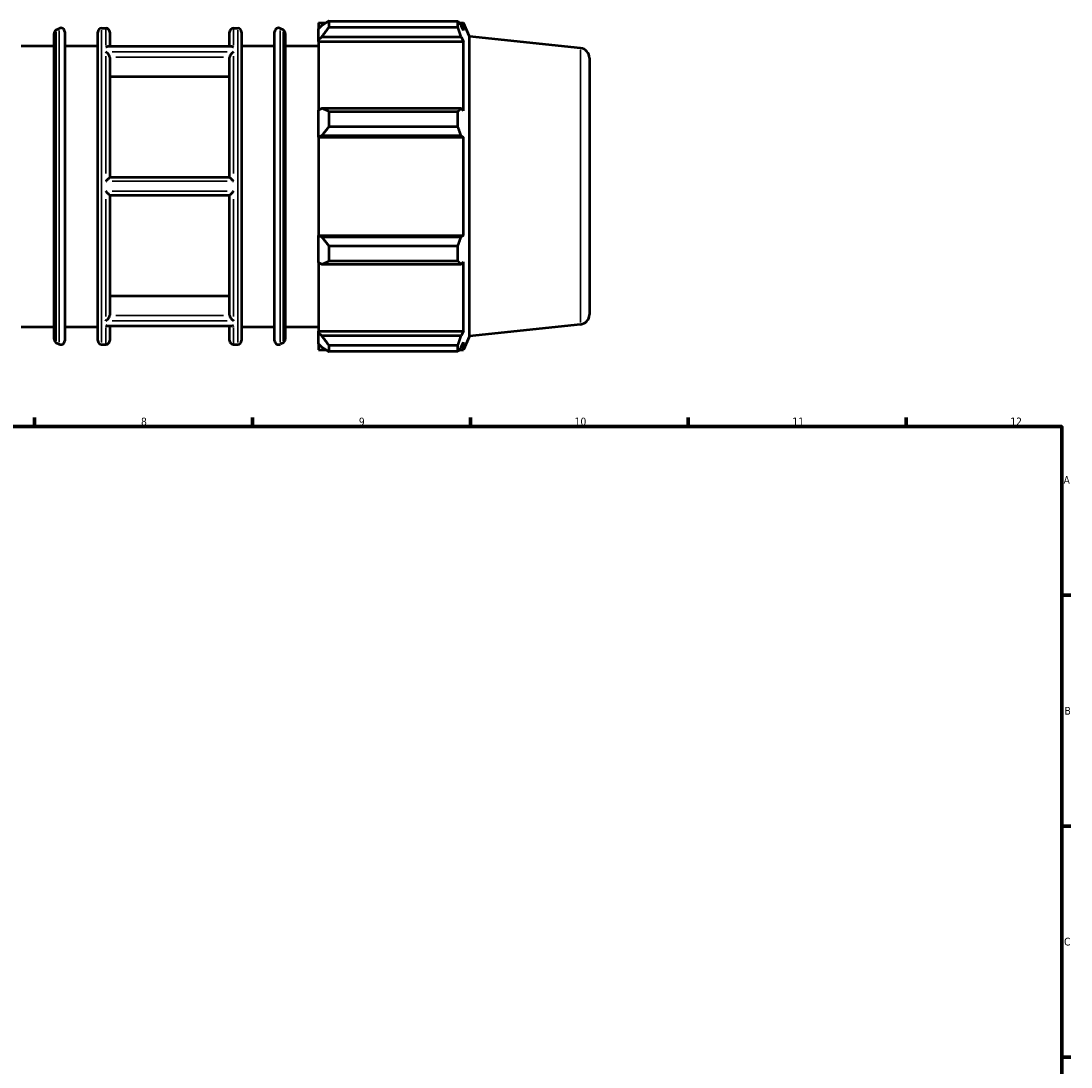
# Model space of a CAD drawing. Header units: millimetres. Extents: x -340 to 1231, y -43 to 838.
# Tile 7 of 9: x 486 to 824, y 368 to 704. Entities that reach past the tile are written whole.
import ezdxf

# ---------------------------------------------------------------- set-up
doc = ezdxf.new("R2010")
doc.units = ezdxf.units.MM
for name, color, linetype, lineweight in [('Border (ISO)', 7, 'Continuous', 70), ('Visible (ISO)', 7, 'Continuous', 50), ('Visible Narrow (ISO)', 7, 'Continuous', 35)]:
    doc.layers.add(name, color=color, linetype=linetype, lineweight=lineweight)
doc.styles.add('Note Text (ISO)', font='tahoma.ttf')

# ---------------------------------------------------------------- blocks, each defined once
blk = doc.blocks.new('Borders Default Border')
at = {"layer": 'Border (ISO)'}
for p, q in [((490.58, 574), (490.58, 576.9)), ((560.67, 574), (560.67, 576.9)), ((630.75, 574), (630.75, 576.9)), ((700.83, 574), (700.83, 576.9)), ((770.92, 574), (770.92, 576.9)), ((821, 519.75), (823.9, 519.75)), ((821, 445.5), (823.9, 445.5)), ((821, 371.25), (823.9, 371.25))]:
    blk.add_line(p, q, dxfattribs=at)
at = {"layer": 'Border (ISO)', "flags": 128}
blk.add_lwpolyline([(20, 20), (20, 574), (821, 574), (821, 20), (20, 20)], dxfattribs=at)
at = {"layer": 'Border (ISO)', "color": 232, "true_color": 0xca0064, "char_height": 2.5, "attachment_point": 7, "style": 'Note Text (ISO)'}
for s, insert in [('8', (524.81, 574.34)), ('9', (594.88, 574.35)), ('10', (664.29, 574.35)), ('11', (734.37, 574.4)), ('12', (804.46, 574.4)), ('A', (821.59, 555.62)), ('B', (821.89, 481.37)), ('C', (821.73, 407.08))]:
    blk.add_mtext(s, dxfattribs=dict(at, insert=insert))

msp = doc.modelspace()

# ---------------------------------------------------------------- linework, layer by layer
at = {"layer": 'Visible (ISO)'}
for p, q in [((581.86, 703.837), (581.86, 701.943)), ((581.86, 703.837), (584.265, 703.837)), ((582.99, 703.021), (581.86, 701.943)), ((585.25, 704.454), (585.25, 702.411)), ((585.25, 704.454), (626.744, 704.454)), ((626.744, 702.411), (626.744, 704.454)), ((627.182, 703.837), (628.505, 703.837)), ((628.505, 701.405), (627.75, 703.021)), ((628.505, 701.405), (628.505, 703.837)), ((630.46, 699.446), (628.505, 703.837)), ((496.866, 602.096), (496.866, 700.487)), ((497.545, 701.605), (498.447, 702.074)), ((500.288, 700.956), (500.288, 601.627)), ((510.888, 601.702), (510.888, 700.882)), ((512.148, 702.142), (513.486, 702.142)), ((514.746, 700.882), (514.746, 696.259)), ((553.317, 696.259), (553.317, 700.882)), ((554.577, 702.142), (555.914, 702.142)), ((557.174, 700.882), (557.174, 601.702)), ((567.774, 601.627), (567.774, 700.956)), ((570.518, 701.605), (569.615, 702.074)), ((571.197, 700.487), (571.197, 602.096)), ((581.86, 698.401), (581.86, 701.943)), ((581.86, 698.401), (582.99, 699.403)), ((582.99, 699.403), (627.75, 699.403)), ((626.744, 702.411), (585.25, 702.411)), ((627.75, 699.403), (628.505, 697.9)), ((630.46, 603.138), (630.46, 699.446)), ((666.21, 695.688), (630.46, 699.446)), ((486.203, 696.492), (496.866, 696.492)), ((500.288, 696.492), (510.888, 696.492)), ((553.988, 696.259), (514.074, 696.259)), ((557.174, 696.492), (567.774, 696.492)), ((571.197, 696.492), (581.86, 696.492)), ((581.86, 697.9), (581.86, 698.401)), ((581.86, 697.9), (581.86, 675.815)), ((581.86, 697.9), (628.505, 697.9)), ((628.505, 675.554), (628.505, 697.9)), ((514.746, 692.755), (514.746, 654.117)), ((553.317, 654.117), (553.317, 692.755)), ((669.031, 692.555), (669.031, 610.028)), ((553.317, 686.495), (514.746, 686.495)), ((582.99, 676.337), (581.86, 675.815)), ((581.86, 667.262), (581.86, 675.815)), ((627.75, 676.337), (582.99, 676.337)), ((628.505, 675.554), (627.75, 676.337)), ((585.25, 675.355), (585.25, 670.423)), ((585.25, 675.355), (626.744, 675.355)), ((626.744, 670.423), (626.744, 675.355)), ((626.744, 670.423), (585.25, 670.423)), ((581.86, 667.262), (582.99, 667.602)), ((581.86, 667.092), (581.86, 667.262)), ((581.86, 667.092), (581.86, 635.491)), ((581.86, 667.092), (628.505, 667.092)), ((582.99, 667.602), (627.75, 667.602)), ((627.75, 667.602), (628.505, 667.092)), ((628.505, 635.491), (628.505, 667.092)), ((553.318, 654.117), (514.744, 654.117)), ((514.744, 648.467), (553.318, 648.467)), ((514.746, 648.467), (514.746, 609.828)), ((553.317, 609.828), (553.317, 648.467)), ((581.86, 635.321), (581.86, 635.491)), ((581.86, 635.491), (628.505, 635.491)), ((581.86, 626.768), (581.86, 635.321)), ((582.99, 634.981), (581.86, 635.321)), ((628.505, 635.491), (627.75, 634.981)), ((627.75, 634.981), (582.99, 634.981)), ((585.25, 632.16), (585.25, 627.228)), ((585.25, 632.16), (626.744, 632.16)), ((626.744, 627.228), (626.744, 632.16)), ((581.86, 626.768), (582.99, 626.246)), ((581.86, 626.768), (581.86, 604.684)), ((582.99, 626.246), (627.75, 626.246)), ((626.744, 627.228), (585.25, 627.228)), ((627.75, 626.246), (628.505, 627.029)), ((628.505, 604.684), (628.505, 627.029)), ((514.746, 616.088), (553.317, 616.088)), ((486.203, 606.092), (496.866, 606.092)), ((500.288, 606.092), (510.888, 606.092)), ((553.988, 606.324), (514.074, 606.324)), ((514.746, 606.324), (514.746, 601.702)), ((553.317, 601.702), (553.317, 606.324)), ((557.174, 606.092), (567.774, 606.092)), ((571.197, 606.092), (581.86, 606.092)), ((581.86, 604.182), (581.86, 604.684)), ((581.86, 604.684), (628.505, 604.684)), ((628.505, 604.684), (627.75, 603.18)), ((666.21, 606.895), (630.46, 603.138)), ((581.86, 600.64), (581.86, 604.182)), ((582.99, 603.18), (581.86, 604.182)), ((627.75, 603.18), (582.99, 603.18)), ((630.46, 603.138), (628.505, 598.747)), ((497.545, 600.978), (498.447, 600.509)), ((512.148, 600.442), (513.486, 600.442)), ((554.577, 600.442), (555.914, 600.442)), ((570.518, 600.978), (569.615, 600.509)), ((581.86, 600.64), (582.99, 599.562)), ((581.86, 600.64), (581.86, 598.747)), ((581.86, 598.747), (584.265, 598.747)), ((585.25, 600.172), (585.25, 598.129)), ((585.25, 600.172), (626.744, 600.172)), ((626.744, 598.129), (585.25, 598.129)), ((626.744, 598.129), (626.744, 600.172)), ((627.182, 598.747), (628.505, 598.747)), ((627.75, 599.562), (628.505, 601.178)), ((628.505, 598.747), (628.505, 601.178))]:
    msp.add_line(p, q, dxfattribs=at)
for centre, radius, start, end in [((498.126, 700.487), 1.26, 117.4601, 180), ((499.028, 700.956), 1.26, 0, 117.4601), ((512.148, 700.882), 1.26, 90, 180), ((513.486, 700.882), 1.26, 0, 90), ((554.577, 700.882), 1.26, 90, 180), ((555.914, 700.882), 1.26, 0, 90), ((569.034, 700.956), 1.26, 62.5399, 180), ((569.937, 700.487), 1.26, 0, 62.5399), ((665.881, 692.555), 3.15, 0, 84), ((665.881, 610.028), 3.15, 276, 0), ((498.126, 602.096), 1.26, 180, 242.5399), ((499.028, 601.627), 1.26, 242.5399, 0), ((512.148, 601.702), 1.26, 180, 270), ((513.486, 601.702), 1.26, 270, 0), ((554.577, 601.702), 1.26, 180, 270), ((555.914, 601.702), 1.26, 270, 0), ((569.034, 601.627), 1.26, 180, 297.4601), ((569.937, 602.096), 1.26, 297.4601, 0)]:
    msp.add_arc(centre, radius, start, end, dxfattribs=at)
for points, weights in [([(585.25, 704.454), (584.075, 703.723), (582.99, 703.021)], [1.01455923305, 1.01041073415, 1.00545774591]), ([(626.744, 704.454), (627.267, 703.723), (627.75, 703.021)], [1, 1.00171873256, 1.00262128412]), ([(582.99, 699.403), (584.075, 700.876), (585.25, 702.411)], [1.00545774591, 1.01041073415, 1.01455923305]), ([(627.75, 699.403), (627.267, 700.876), (626.744, 702.411)], [1.00262128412, 1.00171873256, 1]), ([(585.25, 675.355), (584.075, 675.856), (582.99, 676.337)], [1.01455923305, 1.01041073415, 1.00545774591]), ([(626.744, 675.355), (627.267, 675.856), (627.75, 676.337)], [1, 1.00171873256, 1.00262128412]), ([(582.99, 667.602), (584.075, 668.984), (585.25, 670.423)], [1.00545774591, 1.01041073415, 1.01455923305]), ([(627.75, 667.602), (627.267, 668.984), (626.744, 670.423)], [1.00262128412, 1.00171873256, 1]), ([(585.25, 632.16), (584.075, 633.6), (582.99, 634.981)], [1.01455923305, 1.01041073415, 1.00545774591]), ([(626.744, 632.16), (627.267, 633.6), (627.75, 634.981)], [1, 1.00171873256, 1.00262128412]), ([(582.99, 626.246), (584.075, 626.727), (585.25, 627.228)], [1.00545774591, 1.01041073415, 1.01455923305]), ([(627.75, 626.246), (627.267, 626.727), (626.744, 627.228)], [1.00262128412, 1.00171873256, 1]), ([(585.25, 600.172), (584.075, 601.707), (582.99, 603.18)], [1.01455923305, 1.01041073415, 1.00545774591]), ([(626.744, 600.172), (627.267, 601.707), (627.75, 603.18)], [1, 1.00171873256, 1.00262128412]), ([(582.99, 599.562), (584.075, 598.86), (585.25, 598.129)], [1.00545774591, 1.01041073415, 1.01455923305]), ([(627.75, 599.562), (627.267, 598.86), (626.744, 598.129)], [1.00262128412, 1.00171873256, 1])]:
    msp.add_rational_spline(points, weights, degree=2, dxfattribs=at)
for points, knots in [([(513.486, 696.109), (513.487, 696.11), (513.488, 696.111), (513.615, 696.171), (513.741, 696.214), (513.935, 696.252), (514.006, 696.259), (514.074, 696.259)], [-0.235148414, -0.235148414, -0.235148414, -0.235148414, -0.234646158, -0.234646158, -0.181381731, -0.181381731, -0.150521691, -0.150521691, -0.150521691, -0.150521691]), ([(553.988, 696.259), (554.057, 696.259), (554.127, 696.252), (554.321, 696.214), (554.447, 696.171), (554.575, 696.111), (554.576, 696.11), (554.577, 696.109)], [-0.084882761, -0.084882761, -0.084882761, -0.084882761, -0.05374455, -0.05374455, 0, 0, 0.000506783, 0.000506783, 0.000506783, 0.000506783]), ([(514.744, 692.804), (514.742, 692.856), (514.735, 692.91), (514.699, 693.088), (514.656, 693.212), (514.539, 693.464), (514.463, 693.589), (514.266, 693.865), (514.136, 694.01), (513.837, 694.285), (513.663, 694.409), (513.489, 694.503), (513.487, 694.504), (513.486, 694.505)], [-0.23671014, -0.23671014, -0.23671014, -0.23671014, -0.21833774, -0.21833774, -0.17779819, -0.17779819, -0.13410544, -0.13410544, -0.07369124, -0.07369124, 0, 0, 0.00065154, 0.00065154, 0.00065154, 0.00065154]), ([(554.577, 694.505), (554.575, 694.504), (554.574, 694.503), (554.4, 694.409), (554.226, 694.285), (553.927, 694.01), (553.797, 693.865), (553.599, 693.589), (553.524, 693.464), (553.407, 693.212), (553.363, 693.088), (553.328, 692.91), (553.321, 692.856), (553.318, 692.804)], [-0.26490881, -0.26490881, -0.26490881, -0.26490881, -0.26426376, -0.26426376, -0.19130675, -0.19130675, -0.13149449, -0.13149449, -0.08823708, -0.08823708, -0.04810145, -0.04810145, -0.0299121, -0.0299121, -0.0299121, -0.0299121]), ([(513.486, 652.896), (513.487, 652.898), (513.488, 652.899), (513.614, 653.027), (513.739, 653.153), (513.985, 653.398), (514.106, 653.519), (514.328, 653.736), (514.429, 653.834), (514.579, 653.977), (514.635, 654.028), (514.715, 654.098), (514.739, 654.117), (514.744, 654.117)], [-0.23520114, -0.23520114, -0.23520114, -0.23520114, -0.23460566, -0.23460566, -0.18192954, -0.18192954, -0.12817438, -0.12817438, -0.07676761, -0.07676761, -0.03769521, -0.03769521, 0, 0, 0, 0]), ([(553.318, 654.117), (553.324, 654.117), (553.348, 654.098), (553.427, 654.028), (553.483, 653.977), (553.633, 653.834), (553.735, 653.736), (553.956, 653.519), (554.078, 653.398), (554.323, 653.153), (554.448, 653.027), (554.574, 652.899), (554.576, 652.898), (554.577, 652.896)], [-0.23667525, -0.23667525, -0.23667525, -0.23667525, -0.19864751, -0.19864751, -0.15923043, -0.15923043, -0.10737017, -0.10737017, -0.05314081, -0.05314081, 0, 0, 0.00060073, 0.00060073, 0.00060073, 0.00060073]), ([(514.744, 648.467), (514.739, 648.467), (514.715, 648.485), (514.635, 648.555), (514.579, 648.607), (514.429, 648.749), (514.328, 648.847), (514.106, 649.064), (513.985, 649.185), (513.739, 649.431), (513.614, 649.557), (513.488, 649.684), (513.487, 649.685), (513.486, 649.687)], [-0.23667525, -0.23667525, -0.23667525, -0.23667525, -0.19864751, -0.19864751, -0.15923043, -0.15923043, -0.10737017, -0.10737017, -0.05314081, -0.05314081, 0, 0, 0.00060073, 0.00060073, 0.00060073, 0.00060073]), ([(554.577, 649.687), (554.576, 649.685), (554.574, 649.684), (554.448, 649.557), (554.323, 649.431), (554.078, 649.185), (553.956, 649.064), (553.735, 648.847), (553.633, 648.749), (553.483, 648.607), (553.427, 648.555), (553.348, 648.485), (553.324, 648.467), (553.318, 648.467)], [-0.23520114, -0.23520114, -0.23520114, -0.23520114, -0.23460566, -0.23460566, -0.18192954, -0.18192954, -0.12817438, -0.12817438, -0.07676761, -0.07676761, -0.03769521, -0.03769521, 0, 0, 0, 0]), ([(513.486, 608.078), (513.487, 608.079), (513.489, 608.08), (513.663, 608.174), (513.837, 608.298), (514.136, 608.573), (514.266, 608.718), (514.463, 608.994), (514.539, 609.119), (514.656, 609.371), (514.699, 609.496), (514.735, 609.673), (514.742, 609.727), (514.744, 609.779)], [-0.26490881, -0.26490881, -0.26490881, -0.26490881, -0.26426376, -0.26426376, -0.19130675, -0.19130675, -0.13149449, -0.13149449, -0.08823708, -0.08823708, -0.04810145, -0.04810145, -0.0299121, -0.0299121, -0.0299121, -0.0299121]), ([(553.318, 609.779), (553.321, 609.727), (553.328, 609.673), (553.363, 609.496), (553.407, 609.371), (553.524, 609.119), (553.599, 608.994), (553.797, 608.718), (553.927, 608.573), (554.226, 608.298), (554.4, 608.174), (554.574, 608.08), (554.575, 608.079), (554.577, 608.078)], [-0.23671014, -0.23671014, -0.23671014, -0.23671014, -0.21833774, -0.21833774, -0.17779819, -0.17779819, -0.13410544, -0.13410544, -0.07369124, -0.07369124, 0, 0, 0.00065154, 0.00065154, 0.00065154, 0.00065154]), ([(514.074, 606.324), (514.006, 606.324), (513.935, 606.332), (513.741, 606.369), (513.615, 606.412), (513.488, 606.473), (513.487, 606.473), (513.486, 606.474)], [-0.084882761, -0.084882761, -0.084882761, -0.084882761, -0.05374455, -0.05374455, 0, 0, 0.000506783, 0.000506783, 0.000506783, 0.000506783]), ([(554.577, 606.474), (554.576, 606.473), (554.575, 606.473), (554.447, 606.412), (554.321, 606.369), (554.127, 606.332), (554.057, 606.324), (553.988, 606.324)], [-0.235148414, -0.235148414, -0.235148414, -0.235148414, -0.234646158, -0.234646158, -0.181381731, -0.181381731, -0.150521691, -0.150521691, -0.150521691, -0.150521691])]:
    msp.add_open_spline(points, degree=3, knots=knots, dxfattribs=at)
for points in [[(514.746, 692.755), (514.746, 692.771), (514.745, 692.787), (514.744, 692.804)], [(553.318, 692.804), (553.317, 692.787), (553.317, 692.771), (553.317, 692.755)], [(514.744, 609.779), (514.745, 609.796), (514.746, 609.812), (514.746, 609.828)], [(553.317, 609.828), (553.317, 609.812), (553.317, 609.796), (553.318, 609.779)]]:
    msp.add_open_spline(points, degree=3, dxfattribs=at)
at = {"layer": 'Visible Narrow (ISO)'}
for p, q in [((497.545, 700.986), (497.545, 601.597)), ((498.447, 601.134), (498.447, 701.449)), ((512.148, 701.515), (512.148, 601.068)), ((513.486, 696.687), (513.486, 702.126)), ((554.577, 702.126), (554.577, 696.687)), ((555.914, 601.068), (555.914, 701.515)), ((569.615, 701.449), (569.615, 601.134)), ((570.518, 601.597), (570.518, 700.986)), ((515.54, 696.109), (552.522, 696.109)), ((513.486, 655.394), (513.486, 693.134)), ((552.522, 694.505), (515.54, 694.505)), ((516.673, 692.804), (551.389, 692.804)), ((554.577, 693.134), (554.577, 655.394)), ((666.21, 607.442), (666.21, 695.141)), ((515.54, 652.896), (552.522, 652.896)), ((552.522, 649.687), (515.54, 649.687)), ((513.486, 609.449), (513.486, 647.189)), ((554.577, 647.189), (554.577, 609.449)), ((515.54, 608.078), (552.522, 608.078)), ((551.389, 609.779), (516.673, 609.779)), ((513.486, 600.457), (513.486, 605.896)), ((552.522, 606.474), (515.54, 606.474)), ((554.577, 605.896), (554.577, 600.457))]:
    msp.add_line(p, q, dxfattribs=at)

# ---------------------------------------------------------------- block references
msp.add_blockref('Borders Default Border', (0, 0))

doc.saveas('drawing.dxf')
